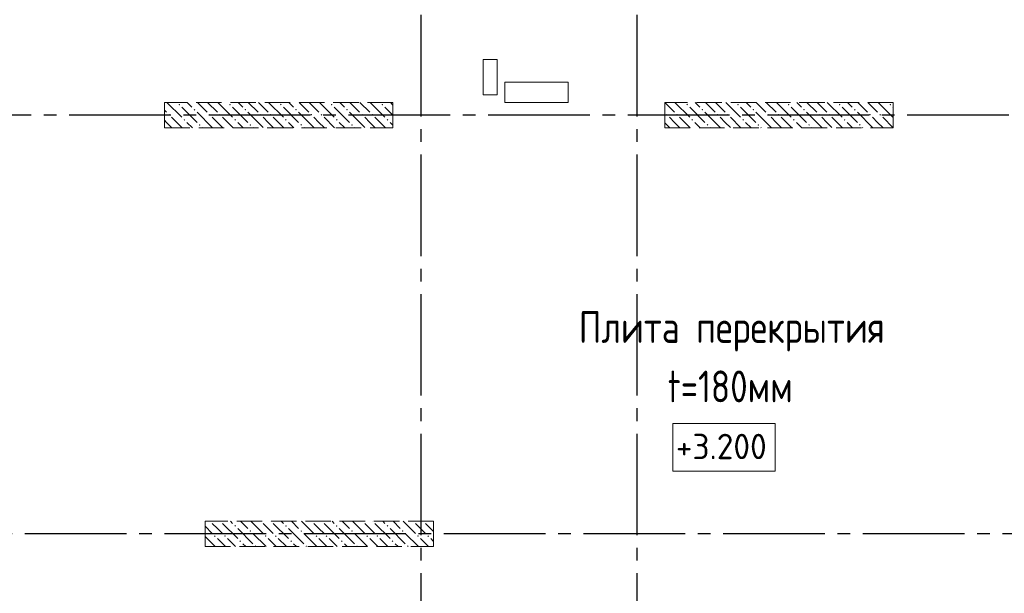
# Model space of a CAD drawing. Header units: millimetres. Extents: x 0 to 43617, y 0 to 59400.
# Tile 7 of 29: x 11464 to 19218, y 31962 to 36483. Entities that reach past the tile are written whole.
import ezdxf

# ---------------------------------------------------------------- set-up
doc = ezdxf.new("R2010")
doc.units = ezdxf.units.MM
doc.linetypes.add('______2', pattern=[270, 200, -70])
doc.linetypes.add('______5', pattern=[1100, 800, -100, 100, -100])
for name, color, linetype, lineweight in [('Высотные отметки', 7, 'Continuous', 25), ('ЖБ Пилон', 180, 'Continuous', 25), ('Оси', 40, '______5', 18), ('Примечания', 7, 'Continuous', 25)]:
    doc.layers.add(name, color=color, linetype=linetype, lineweight=lineweight)
doc.layers.add('ЖБ Перекрытие верхний уровень', color=7, linetype='Continuous', lineweight=25, true_color=0xe0e0ff)
doc.styles.add('GOST 2.304-81', font='txt')

msp = doc.modelspace()

# ---------------------------------------------------------------- hatches: boundary and pattern name
at = {"layer": 'ЖБ Пилон', "linetype": 'Continuous', "lineweight": 18, "transparency": 33554687}
for points in [[(12714.453125, 35813.14086914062), (12720.95336914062, 35819.64111328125), (12727.45361328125, 35813.14086914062), (12720.95336914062, 35806.640625)], [(12834.45434570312, 35773.13842773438), (12840.95458984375, 35779.638671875), (12847.44873046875, 35773.13842773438), (12840.95458984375, 35766.63208007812)], [(13114.453125, 35813.14086914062), (13120.95336914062, 35819.64111328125), (13127.45361328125, 35813.14086914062), (13120.95336914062, 35806.640625)], [(13234.45434570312, 35773.13842773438), (13240.95458984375, 35779.638671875), (13247.44873046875, 35773.13842773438), (13240.95458984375, 35766.63208007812)], [(13514.453125, 35813.14086914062), (13520.95336914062, 35819.64111328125), (13527.45361328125, 35813.14086914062), (13520.95336914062, 35806.640625)], [(13634.45434570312, 35773.13842773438), (13640.95458984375, 35779.638671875), (13647.44873046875, 35773.13842773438), (13640.95458984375, 35766.63208007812)], [(13914.453125, 35813.14086914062), (13920.95336914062, 35819.64111328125), (13927.45361328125, 35813.14086914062), (13920.95336914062, 35806.640625)], [(14034.45434570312, 35773.13842773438), (14040.95458984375, 35779.638671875), (14047.44873046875, 35773.13842773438), (14040.95458984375, 35766.63208007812)], [(14314.453125, 35813.14086914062), (14320.95336914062, 35819.64111328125), (14327.45361328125, 35813.14086914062), (14320.95336914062, 35806.640625)], [(16714.453125, 35813.14086914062), (16720.95336914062, 35819.64111328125), (16727.45361328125, 35813.14086914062), (16720.95336914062, 35806.640625)], [(16834.45434570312, 35773.13842773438), (16840.94848632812, 35779.638671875), (16847.44873046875, 35773.13842773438), (16840.94848632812, 35766.63208007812)], [(17114.453125, 35813.14086914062), (17120.95336914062, 35819.64111328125), (17127.45361328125, 35813.14086914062), (17120.95336914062, 35806.640625)], [(17234.45434570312, 35773.13842773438), (17240.94848632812, 35779.638671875), (17247.44873046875, 35773.13842773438), (17240.94848632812, 35766.63208007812)], [(17514.453125, 35813.14086914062), (17520.95336914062, 35819.64111328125), (17527.45361328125, 35813.14086914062), (17520.95336914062, 35806.640625)], [(17634.45434570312, 35773.13842773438), (17640.94848632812, 35779.638671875), (17647.44873046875, 35773.13842773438), (17640.94848632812, 35766.63208007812)], [(17914.453125, 35813.14086914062), (17920.95336914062, 35819.64111328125), (17927.45361328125, 35813.14086914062), (17920.95336914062, 35806.640625)], [(18034.45434570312, 35773.13842773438), (18040.94848632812, 35779.638671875), (18047.44873046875, 35773.13842773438), (18040.94848632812, 35766.63208007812)], [(18314.453125, 35813.14086914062), (18320.95336914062, 35819.64111328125), (18327.45361328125, 35813.14086914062), (18320.95336914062, 35806.640625)], [(12634.45434570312, 35733.14208984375), (12640.95458984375, 35739.63623046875), (12647.44873046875, 35733.14208984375), (12640.95458984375, 35726.64184570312)], [(12754.443359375, 35693.1396484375), (12760.94970703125, 35699.63989257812), (12767.44995117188, 35693.1396484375), (12760.94970703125, 35686.63330078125)], [(12954.443359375, 35733.14208984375), (12960.94970703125, 35739.63623046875), (12967.44995117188, 35733.14208984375), (12960.94970703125, 35726.64184570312)], [(13034.45434570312, 35733.14208984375), (13040.95458984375, 35739.63623046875), (13047.44873046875, 35733.14208984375), (13040.95458984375, 35726.64184570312)], [(13154.44946289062, 35693.1396484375), (13160.94970703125, 35699.63989257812), (13167.44995117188, 35693.1396484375), (13160.94970703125, 35686.63330078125)], [(13354.44946289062, 35733.14208984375), (13360.94970703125, 35739.63623046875), (13367.44995117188, 35733.14208984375), (13360.94970703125, 35726.64184570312)], [(13434.45434570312, 35733.14208984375), (13440.95458984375, 35739.63623046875), (13447.44873046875, 35733.14208984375), (13440.95458984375, 35726.64184570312)], [(13554.44946289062, 35693.1396484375), (13560.94970703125, 35699.63989257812), (13567.44995117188, 35693.1396484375), (13560.94970703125, 35686.63330078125)], [(13754.44946289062, 35733.14208984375), (13760.94970703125, 35739.63623046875), (13767.44995117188, 35733.14208984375), (13760.94970703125, 35726.64184570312)], [(13834.45434570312, 35733.14208984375), (13840.95458984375, 35739.63623046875), (13847.44873046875, 35733.14208984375), (13840.95458984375, 35726.64184570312)], [(13954.44946289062, 35693.1396484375), (13960.94970703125, 35699.63989257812), (13967.44995117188, 35693.1396484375), (13960.94970703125, 35686.63330078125)], [(14154.44946289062, 35733.14208984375), (14160.94970703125, 35739.63623046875), (14167.44995117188, 35733.14208984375), (14160.94970703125, 35726.64184570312)], [(14234.45434570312, 35733.14208984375), (14240.95458984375, 35739.63623046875), (14247.44873046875, 35733.14208984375), (14240.95458984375, 35726.64184570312)], [(14354.44946289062, 35693.1396484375), (14360.94970703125, 35699.63989257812), (14367.44995117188, 35693.1396484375), (14360.94970703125, 35686.63330078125)], [(16554.44946289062, 35733.14208984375), (16560.94970703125, 35739.63623046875), (16567.44995117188, 35733.14208984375), (16560.94970703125, 35726.64184570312)], [(16634.45434570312, 35733.14208984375), (16640.94848632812, 35739.63623046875), (16647.44873046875, 35733.14208984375), (16640.94848632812, 35726.64184570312)], [(16754.44946289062, 35693.1396484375), (16760.94970703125, 35699.63989257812), (16767.44995117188, 35693.1396484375), (16760.94970703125, 35686.63330078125)], [(16954.44946289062, 35733.14208984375), (16960.94970703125, 35739.63623046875), (16967.44995117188, 35733.14208984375), (16960.94970703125, 35726.64184570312)], [(17034.45434570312, 35733.14208984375), (17040.94848632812, 35739.63623046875), (17047.44873046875, 35733.14208984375), (17040.94848632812, 35726.64184570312)], [(17154.44946289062, 35693.1396484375), (17160.94970703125, 35699.63989257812), (17167.44995117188, 35693.1396484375), (17160.94970703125, 35686.63330078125)], [(17354.44946289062, 35733.14208984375), (17360.94970703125, 35739.63623046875), (17367.44995117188, 35733.14208984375), (17360.94970703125, 35726.64184570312)], [(17434.45434570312, 35733.14208984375), (17440.94848632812, 35739.63623046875), (17447.44873046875, 35733.14208984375), (17440.94848632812, 35726.64184570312)], [(17554.44946289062, 35693.1396484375), (17560.94970703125, 35699.63989257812), (17567.44995117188, 35693.1396484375), (17560.94970703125, 35686.63330078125)], [(17754.44946289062, 35733.14208984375), (17760.94970703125, 35739.63623046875), (17767.44995117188, 35733.14208984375), (17760.94970703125, 35726.64184570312)], [(17834.45434570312, 35733.14208984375), (17840.94848632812, 35739.63623046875), (17847.44873046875, 35733.14208984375), (17840.94848632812, 35726.64184570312)], [(17954.44946289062, 35693.1396484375), (17960.94970703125, 35699.63989257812), (17967.44995117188, 35693.1396484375), (17960.94970703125, 35686.63330078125)], [(18154.44946289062, 35733.14208984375), (18160.94970703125, 35739.63623046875), (18167.44995117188, 35733.14208984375), (18160.94970703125, 35726.64184570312)], [(18234.45434570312, 35733.14208984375), (18240.94848632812, 35739.63623046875), (18247.44873046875, 35733.14208984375), (18240.94848632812, 35726.64184570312)], [(12874.45068359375, 35653.13110351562), (12880.95092773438, 35659.63745117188), (12887.451171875, 35653.13110351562), (12880.95092773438, 35646.64306640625)], [(13274.45068359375, 35653.13110351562), (13280.95092773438, 35659.63745117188), (13287.451171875, 35653.13110351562), (13280.95092773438, 35646.64306640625)], [(13674.45068359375, 35653.13110351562), (13680.95092773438, 35659.63745117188), (13687.451171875, 35653.13110351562), (13680.95092773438, 35646.64306640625)], [(14074.45068359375, 35653.13110351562), (14080.95092773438, 35659.63745117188), (14087.451171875, 35653.13110351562), (14080.95092773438, 35646.64306640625)], [(16874.45068359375, 35653.13110351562), (16880.95092773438, 35659.63745117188), (16887.451171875, 35653.13110351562), (16880.95092773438, 35646.64306640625)], [(17274.45068359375, 35653.13110351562), (17280.95092773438, 35659.63745117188), (17287.451171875, 35653.13110351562), (17280.95092773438, 35646.64306640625)], [(17674.45068359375, 35653.13110351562), (17680.95092773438, 35659.63745117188), (17687.451171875, 35653.13110351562), (17680.95092773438, 35646.64306640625)], [(18074.45068359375, 35653.13110351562), (18080.95092773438, 35659.63745117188), (18087.451171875, 35653.13110351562), (18080.95092773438, 35646.64306640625)], [(12964.306640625, 32529.99877929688), (12960.94970703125, 32526.64184570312), (12957.58962138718, 32529.99877929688)], [(13044.30837138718, 32529.99877929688), (13040.95458984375, 32526.64184570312), (13037.59765625, 32529.99877929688)], [(13154.44946289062, 32493.1396484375), (13160.94970703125, 32499.63989257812), (13167.44995117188, 32493.1396484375), (13160.94970703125, 32486.63330078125)], [(13364.306640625, 32529.99877929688), (13360.94970703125, 32526.64184570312), (13357.5927734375, 32529.99877929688)], [(13444.30837138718, 32529.99877929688), (13440.95458984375, 32526.64184570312), (13437.59765625, 32529.99877929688)], [(13554.44946289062, 32493.1396484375), (13560.94970703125, 32499.63989257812), (13567.44995117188, 32493.1396484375), (13560.94970703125, 32486.63330078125)], [(13764.306640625, 32529.99877929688), (13760.94970703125, 32526.64184570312), (13757.5927734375, 32529.99877929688)], [(13844.30837138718, 32529.99877929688), (13840.95458984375, 32526.64184570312), (13837.59765625, 32529.99877929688)], [(13954.44946289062, 32493.1396484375), (13960.94970703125, 32499.63989257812), (13967.44995117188, 32493.1396484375), (13960.94970703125, 32486.63330078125)], [(14164.306640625, 32529.99877929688), (14160.94970703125, 32526.64184570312), (14157.5927734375, 32529.99877929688)], [(14244.30837138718, 32529.99877929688), (14240.95458984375, 32526.64184570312), (14237.59765625, 32529.99877929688)], [(14354.44946289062, 32493.1396484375), (14360.94970703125, 32499.63989257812), (14367.44995117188, 32493.1396484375), (14360.94970703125, 32486.63330078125)], [(14564.306640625, 32529.99877929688), (14560.94970703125, 32526.64184570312), (14557.5927734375, 32529.99877929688)], [(14644.30837138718, 32529.99877929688), (14640.95458984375, 32526.64184570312), (14637.59765625, 32529.99877929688)], [(12994.45190429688, 32413.14086914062), (13000.9521484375, 32419.64111328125), (13007.45239257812, 32413.14086914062), (13000.9521484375, 32406.63452148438)], [(13074.45068359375, 32413.14086914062), (13080.95092773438, 32419.64111328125), (13087.451171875, 32413.14086914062), (13080.95092773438, 32406.63452148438)], [(13274.45068359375, 32453.13110351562), (13280.95092773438, 32459.63745117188), (13287.451171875, 32453.13110351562), (13280.95092773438, 32446.64306640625)], [(13394.45190429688, 32413.14086914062), (13400.9521484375, 32419.64111328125), (13407.45239257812, 32413.14086914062), (13400.9521484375, 32406.63452148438)], [(13474.45068359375, 32413.14086914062), (13480.95092773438, 32419.64111328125), (13487.451171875, 32413.14086914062), (13480.95092773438, 32406.63452148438)], [(13674.45068359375, 32453.13110351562), (13680.95092773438, 32459.63745117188), (13687.451171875, 32453.13110351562), (13680.95092773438, 32446.64306640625)], [(13794.45190429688, 32413.14086914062), (13800.9521484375, 32419.64111328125), (13807.45239257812, 32413.14086914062), (13800.9521484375, 32406.63452148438)], [(13874.45068359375, 32413.14086914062), (13880.95092773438, 32419.64111328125), (13887.451171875, 32413.14086914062), (13880.95092773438, 32406.63452148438)], [(14074.45068359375, 32453.13110351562), (14080.95092773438, 32459.63745117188), (14087.451171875, 32453.13110351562), (14080.95092773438, 32446.64306640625)], [(14194.45190429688, 32413.14086914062), (14200.9521484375, 32419.64111328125), (14207.45239257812, 32413.14086914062), (14200.9521484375, 32406.63452148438)], [(14274.45068359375, 32413.14086914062), (14280.95092773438, 32419.64111328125), (14287.451171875, 32413.14086914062), (14280.95092773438, 32406.63452148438)], [(14474.45068359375, 32453.13110351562), (14480.95092773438, 32459.63745117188), (14487.451171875, 32453.13110351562), (14480.95092773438, 32446.64306640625)], [(14594.45190429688, 32413.14086914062), (14600.9521484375, 32419.64111328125), (14607.45239257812, 32413.14086914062), (14600.9521484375, 32406.63452148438)], [(14674.45068359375, 32413.14086914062), (14680.95092773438, 32419.64111328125), (14687.451171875, 32413.14086914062), (14680.95092773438, 32406.63452148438)], [(12923.9990234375, 32336.59343594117), (12927.45361328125, 32333.14208984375), (12924.31030273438, 32329.99877929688), (12923.9990234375, 32329.99877929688)], [(13194.45190429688, 32373.13232421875), (13200.9521484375, 32379.638671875), (13207.45239257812, 32373.13232421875), (13200.9521484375, 32366.63208007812)], [(13314.453125, 32333.14208984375), (13320.95336914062, 32339.63623046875), (13327.45361328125, 32333.14208984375), (13324.31030273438, 32329.99877929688), (13317.59643554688, 32329.99877929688)], [(13594.45190429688, 32373.13232421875), (13600.9521484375, 32379.638671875), (13607.45239257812, 32373.13232421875), (13600.9521484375, 32366.63208007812)], [(13714.453125, 32333.14208984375), (13720.95336914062, 32339.63623046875), (13727.45361328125, 32333.14208984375), (13724.31030273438, 32329.99877929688), (13717.59643554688, 32329.99877929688)], [(13994.45190429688, 32373.13232421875), (14000.9521484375, 32379.638671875), (14007.45239257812, 32373.13232421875), (14000.9521484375, 32366.63208007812)], [(14114.453125, 32333.14208984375), (14120.95336914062, 32339.63623046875), (14127.45361328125, 32333.14208984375), (14124.31030273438, 32329.99877929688), (14117.59643554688, 32329.99877929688)], [(14394.45190429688, 32373.13232421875), (14400.9521484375, 32379.638671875), (14407.45239257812, 32373.13232421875), (14400.9521484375, 32366.63208007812)], [(14514.453125, 32333.14208984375), (14520.95336914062, 32339.63623046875), (14527.45361328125, 32333.14208984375), (14524.31030273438, 32329.99877929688), (14517.59643554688, 32329.99877929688)]]:
    msp.add_hatch(color=7, dxfattribs=at).paths.add_polyline_path(points, flags=16)

# ---------------------------------------------------------------- linework, layer by layer
at = {"layer": 'Высотные отметки', "color": 7, "linetype": 'Continuous', "lineweight": 18, "transparency": 33554687}
msp.add_lwpolyline([(16607.90405273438, 32925.98266601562), (17413.46435546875, 32925.98266601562), (17413.46435546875, 33299.31030273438), (16607.90405273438, 33299.31030273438), (16607.90405273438, 32925.98266601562)], dxfattribs=at)
at = {"layer": 'ЖБ Перекрытие верхний уровень', "color": 7, "linetype": 'Continuous', "lineweight": 18, "transparency": 33554687}
for p, q in [((15223.9990234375, 36170.00122070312), (15114.00146484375, 36170.00122070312)), ((15114.00146484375, 36170.00122070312), (15114.00146484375, 35890.00244140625)), ((15223.9990234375, 35890.00244140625), (15223.9990234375, 36170.00122070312)), ((15783.99658203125, 35990.00244140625), (15283.99658203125, 35990.00244140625)), ((15283.99658203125, 35990.00244140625), (15283.99658203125, 35829.99877929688)), ((15783.99658203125, 35829.99877929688), (15783.99658203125, 35990.00244140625)), ((15114.00146484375, 35890.00244140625), (15223.9990234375, 35890.00244140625)), ((15283.99658203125, 35829.99877929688), (15783.99658203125, 35829.99877929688))]:
    msp.add_line(p, q, dxfattribs=at)
at = {"layer": 'ЖБ Пилон', "color": 253, "linetype": '______2', "lineweight": 13, "true_color": 0xa0a0a0, "transparency": 33554687}
for p, q in [((14403.99780273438, 35829.99877929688), (12603.99780273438, 35829.99877929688)), ((12603.99780273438, 35829.99877929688), (12603.99780273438, 35629.99877929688)), ((14403.99780273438, 35629.99877929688), (14403.99780273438, 35829.99877929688)), ((18344.00024414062, 35829.99877929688), (16544.00024414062, 35829.99877929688)), ((16544.00024414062, 35829.99877929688), (16544.00024414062, 35629.99877929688)), ((18344.00024414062, 35629.99877929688), (18344.00024414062, 35829.99877929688)), ((12603.99780273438, 35629.99877929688), (14403.99780273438, 35629.99877929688)), ((16544.00024414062, 35629.99877929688), (18344.00024414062, 35629.99877929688)), ((14723.9990234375, 32529.99877929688), (12923.9990234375, 32529.99877929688)), ((12923.9990234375, 32529.99877929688), (12923.9990234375, 32329.99877929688)), ((14723.9990234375, 32329.99877929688), (14723.9990234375, 32529.99877929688)), ((12923.9990234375, 32329.99877929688), (14723.9990234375, 32329.99877929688))]:
    msp.add_line(p, q, dxfattribs=at)
at = {"layer": 'ЖБ Пилон', "color": 9, "linetype": 'Continuous', "lineweight": 18, "true_color": 0xc7c7c7, "transparency": 33554687}
for p, q in [((12624.09667968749, 35829.99877929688), (12740.95458984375, 35713.14086914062)), ((12820.95336914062, 35793.1396484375), (12784.09423828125, 35829.99877929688)), ((12864.09277779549, 35829.99877929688), (12940.95458984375, 35753.13110351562)), ((12944.09742082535, 35829.99877929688), (13020.95336914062, 35753.13110351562)), ((13024.09667968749, 35829.99877929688), (13140.95458984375, 35713.14086914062)), ((13220.95336914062, 35793.1396484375), (13184.09423828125, 35829.99877929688)), ((13264.09277779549, 35829.99877929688), (13340.95458984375, 35753.13110351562)), ((13344.09742082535, 35829.99877929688), (13420.95336914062, 35753.13110351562)), ((13424.09667968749, 35829.99877929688), (13540.95458984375, 35713.14086914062)), ((13620.95336914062, 35793.1396484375), (13584.09423828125, 35829.99877929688)), ((13664.09277779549, 35829.99877929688), (13740.95458984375, 35753.13110351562)), ((13744.09742082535, 35829.99877929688), (13820.95336914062, 35753.13110351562)), ((13824.09667968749, 35829.99877929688), (13940.95458984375, 35713.14086914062)), ((14020.95336914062, 35793.1396484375), (13984.09423828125, 35829.99877929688)), ((14064.09277779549, 35829.99877929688), (14140.95458984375, 35753.13110351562)), ((14144.09742082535, 35829.99877929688), (14220.95336914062, 35753.13110351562)), ((14224.09667968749, 35829.99877929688), (14340.95458984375, 35713.14086914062)), ((14403.99780273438, 35810.09521484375), (14384.09423828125, 35829.99877929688)), ((16544.09155709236, 35829.99877929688), (16620.95336914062, 35753.13110351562)), ((16624.09651981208, 35829.99877929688), (16740.94848632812, 35713.14086914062)), ((16820.95336914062, 35793.1396484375), (16784.09423828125, 35829.99877929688)), ((16864.09253801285, 35829.99877929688), (16940.94848632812, 35753.13110351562)), ((16944.09155709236, 35829.99877929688), (17020.95336914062, 35753.13110351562)), ((17024.09651981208, 35829.99877929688), (17140.94848632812, 35713.14086914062)), ((17220.95336914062, 35793.1396484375), (17184.09423828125, 35829.99877929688)), ((17264.09253801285, 35829.99877929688), (17340.94848632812, 35753.13110351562)), ((17344.09155709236, 35829.99877929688), (17420.95336914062, 35753.13110351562)), ((17424.09651981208, 35829.99877929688), (17540.94848632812, 35713.14086914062)), ((17620.95336914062, 35793.1396484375), (17584.09423828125, 35829.99877929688)), ((17664.09253801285, 35829.99877929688), (17740.94848632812, 35753.13110351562)), ((17744.09155709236, 35829.99877929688), (17820.95336914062, 35753.13110351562)), ((17824.09651981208, 35829.99877929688), (17940.94848632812, 35713.14086914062)), ((18020.95336914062, 35793.1396484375), (17984.09423828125, 35829.99877929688)), ((18064.09253801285, 35829.99877929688), (18140.94848632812, 35753.13110351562)), ((18144.09155709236, 35829.99877929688), (18220.95336914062, 35753.13110351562)), ((18224.09651981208, 35829.99877929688), (18340.94848632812, 35713.14086914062)), ((12603.99780273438, 35770.08925717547), (12620.95336914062, 35753.13110351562)), ((12740.95458984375, 35793.1396484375), (12860.94970703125, 35673.13842773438)), ((12860.94970703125, 35753.13110351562), (12980.95092773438, 35633.14208984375)), ((13140.95458984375, 35793.1396484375), (13260.94970703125, 35673.13842773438)), ((13260.94970703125, 35753.13110351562), (13380.95092773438, 35633.14208984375)), ((13540.95458984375, 35793.1396484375), (13660.94970703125, 35673.13842773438)), ((13660.94970703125, 35753.13110351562), (13780.95092773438, 35633.14208984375)), ((13940.95458984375, 35793.1396484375), (14060.94970703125, 35673.13842773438)), ((14060.94970703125, 35753.13110351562), (14180.95092773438, 35633.14208984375)), ((14340.95458984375, 35793.1396484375), (14403.99780273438, 35730.09322887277)), ((16740.94848632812, 35793.1396484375), (16860.94970703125, 35673.13842773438)), ((16860.94970703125, 35753.13110351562), (16980.95092773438, 35633.14208984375)), ((17140.94848632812, 35793.1396484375), (17260.94970703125, 35673.13842773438)), ((17260.94970703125, 35753.13110351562), (17380.95092773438, 35633.14208984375)), ((17540.94848632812, 35793.1396484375), (17660.94970703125, 35673.13842773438)), ((17660.94970703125, 35753.13110351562), (17780.95092773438, 35633.14208984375)), ((17940.94848632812, 35793.1396484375), (18060.94970703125, 35673.13842773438)), ((18060.94970703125, 35753.13110351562), (18180.95092773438, 35633.14208984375)), ((18340.94848632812, 35793.1396484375), (18344.00024414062, 35790.087890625)), ((12620.95336914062, 35673.13842773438), (12603.99780273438, 35690.09399414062)), ((12660.94970703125, 35633.14208984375), (12620.95336914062, 35673.13842773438)), ((12660.94970703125, 35713.14086914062), (12744.09179687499, 35629.99877929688)), ((12780.95092773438, 35673.13842773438), (12824.08838210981, 35629.99877929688)), ((13020.95336914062, 35673.13842773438), (12980.95092773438, 35713.14086914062)), ((13060.94970703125, 35633.14208984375), (13020.95336914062, 35673.13842773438)), ((13060.94970703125, 35713.14086914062), (13144.09179687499, 35629.99877929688)), ((13180.95092773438, 35673.13842773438), (13224.08838210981, 35629.99877929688)), ((13420.95336914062, 35673.13842773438), (13380.95092773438, 35713.14086914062)), ((13460.94970703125, 35633.14208984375), (13420.95336914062, 35673.13842773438)), ((13460.94970703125, 35713.14086914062), (13544.09179687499, 35629.99877929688)), ((13580.95092773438, 35673.13842773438), (13624.08838210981, 35629.99877929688)), ((13820.95336914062, 35673.13842773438), (13780.95092773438, 35713.14086914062)), ((13860.94970703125, 35633.14208984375), (13820.95336914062, 35673.13842773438)), ((13860.94970703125, 35713.14086914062), (13944.09179687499, 35629.99877929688)), ((13980.95092773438, 35673.13842773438), (14024.08838210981, 35629.99877929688)), ((14220.95336914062, 35673.13842773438), (14180.95092773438, 35713.14086914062)), ((14260.94970703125, 35633.14208984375), (14220.95336914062, 35673.13842773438)), ((14260.94970703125, 35713.14086914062), (14344.09179687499, 35629.99877929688)), ((14380.95092773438, 35673.13842773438), (14403.99780273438, 35650.09038052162)), ((16544.00024414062, 35670.08901465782), (16580.95092773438, 35633.14208984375)), ((16620.95336914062, 35673.13842773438), (16580.95092773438, 35713.14086914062)), ((16660.94970703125, 35633.14208984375), (16620.95336914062, 35673.13842773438)), ((16660.94970703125, 35713.14086914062), (16744.091796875, 35629.99877929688)), ((16780.95092773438, 35673.13842773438), (16824.0883821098, 35629.99877929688)), ((17020.95336914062, 35673.13842773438), (16980.95092773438, 35713.14086914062)), ((17060.94970703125, 35633.14208984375), (17020.95336914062, 35673.13842773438)), ((17060.94970703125, 35713.14086914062), (17144.091796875, 35629.99877929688)), ((17180.95092773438, 35673.13842773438), (17224.0883821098, 35629.99877929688)), ((17420.95336914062, 35673.13842773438), (17380.95092773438, 35713.14086914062)), ((17460.94970703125, 35633.14208984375), (17420.95336914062, 35673.13842773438)), ((17460.94970703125, 35713.14086914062), (17544.091796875, 35629.99877929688)), ((17580.95092773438, 35673.13842773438), (17624.0883821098, 35629.99877929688)), ((17820.95336914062, 35673.13842773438), (17780.95092773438, 35713.14086914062)), ((17860.94970703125, 35633.14208984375), (17820.95336914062, 35673.13842773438)), ((17860.94970703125, 35713.14086914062), (17944.091796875, 35629.99877929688)), ((17980.95092773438, 35673.13842773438), (18024.0883821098, 35629.99877929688)), ((18220.95336914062, 35673.13842773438), (18180.95092773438, 35713.14086914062)), ((18260.94970703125, 35633.14208984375), (18220.95336914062, 35673.13842773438)), ((18260.94970703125, 35713.14086914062), (18344.00024414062, 35630.09033203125)), ((12904.09545898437, 35629.99877929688), (12900.9521484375, 35633.14208984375)), ((13304.09545898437, 35629.99877929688), (13300.9521484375, 35633.14208984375)), ((13704.09545898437, 35629.99877929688), (13700.9521484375, 35633.14208984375)), ((14104.09545898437, 35629.99877929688), (14100.9521484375, 35633.14208984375)), ((16904.09545898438, 35629.99877929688), (16900.9521484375, 35633.14208984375)), ((17304.09545898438, 35629.99877929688), (17300.9521484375, 35633.14208984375)), ((17704.09545898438, 35629.99877929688), (17700.9521484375, 35633.14208984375)), ((18104.09545898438, 35629.99877929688), (18100.9521484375, 35633.14208984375)), ((12923.9990234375, 32490.08820075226), (12980.95092773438, 32433.14208984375)), ((13020.95336914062, 32473.13232421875), (12980.95092773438, 32513.14086914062)), ((13060.94970703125, 32513.14086914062), (13180.95092773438, 32393.1396484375)), ((13124.09667968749, 32529.99877929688), (13140.95458984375, 32513.14086914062)), ((13204.08903635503, 32529.99877929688), (13260.94970703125, 32473.13232421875)), ((13284.08438460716, 32529.99877929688), (13380.95092773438, 32433.14208984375)), ((13420.95336914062, 32473.13232421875), (13380.95092773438, 32513.14086914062)), ((13460.94970703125, 32513.14086914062), (13580.95092773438, 32393.1396484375)), ((13524.09667968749, 32529.99877929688), (13540.95458984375, 32513.14086914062)), ((13604.08903635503, 32529.99877929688), (13660.94970703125, 32473.13232421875)), ((13684.08438460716, 32529.99877929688), (13780.95092773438, 32433.14208984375)), ((13820.95336914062, 32473.13232421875), (13780.95092773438, 32513.14086914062)), ((13860.94970703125, 32513.14086914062), (13980.95092773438, 32393.1396484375)), ((13924.09667968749, 32529.99877929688), (13940.95458984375, 32513.14086914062)), ((14004.08903635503, 32529.99877929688), (14060.94970703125, 32473.13232421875)), ((14084.08438460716, 32529.99877929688), (14180.95092773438, 32433.14208984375)), ((14220.95336914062, 32473.13232421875), (14180.95092773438, 32513.14086914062)), ((14260.94970703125, 32513.14086914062), (14380.95092773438, 32393.1396484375)), ((14324.09667968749, 32529.99877929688), (14340.95458984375, 32513.14086914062)), ((14404.08903635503, 32529.99877929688), (14460.94970703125, 32473.13232421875)), ((14484.08438460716, 32529.99877929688), (14580.95092773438, 32433.14208984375)), ((14620.95336914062, 32473.13232421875), (14580.95092773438, 32513.14086914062)), ((14660.94970703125, 32513.14086914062), (14723.9990234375, 32450.09155273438)), ((13060.94970703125, 32433.14208984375), (13020.95336914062, 32473.13232421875)), ((13180.95092773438, 32473.13232421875), (13300.9521484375, 32353.13110351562)), ((13404.09545898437, 32329.99877929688), (13300.9521484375, 32433.14208984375)), ((13460.94970703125, 32433.14208984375), (13420.95336914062, 32473.13232421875)), ((13580.95092773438, 32473.13232421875), (13700.9521484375, 32353.13110351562)), ((13804.09545898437, 32329.99877929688), (13700.9521484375, 32433.14208984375)), ((13860.94970703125, 32433.14208984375), (13820.95336914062, 32473.13232421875)), ((13980.95092773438, 32473.13232421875), (14100.9521484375, 32353.13110351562)), ((14204.09545898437, 32329.99877929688), (14100.9521484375, 32433.14208984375)), ((14260.94970703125, 32433.14208984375), (14220.95336914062, 32473.13232421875)), ((14380.95092773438, 32473.13232421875), (14500.9521484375, 32353.13110351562)), ((14604.09545898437, 32329.99877929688), (14500.9521484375, 32433.14208984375)), ((14660.94970703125, 32433.14208984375), (14620.95336914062, 32473.13232421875)), ((13004.09545898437, 32329.99877929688), (12923.9990234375, 32410.09521484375)), ((13020.95336914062, 32393.1396484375), (13084.09423828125, 32329.99877929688)), ((13100.9521484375, 32393.1396484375), (13164.08980626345, 32329.99877929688)), ((13244.08804671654, 32329.99877929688), (13220.95336914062, 32353.13110351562)), ((13420.95336914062, 32393.1396484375), (13484.09423828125, 32329.99877929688)), ((13500.9521484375, 32393.1396484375), (13564.08980626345, 32329.99877929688)), ((13644.08804671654, 32329.99877929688), (13620.95336914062, 32353.13110351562)), ((13820.95336914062, 32393.1396484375), (13884.09423828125, 32329.99877929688)), ((13900.9521484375, 32393.1396484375), (13964.08980626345, 32329.99877929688)), ((14044.08804671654, 32329.99877929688), (14020.95336914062, 32353.13110351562)), ((14220.95336914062, 32393.1396484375), (14284.09423828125, 32329.99877929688)), ((14300.9521484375, 32393.1396484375), (14364.08980626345, 32329.99877929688)), ((14444.08804671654, 32329.99877929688), (14420.95336914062, 32353.13110351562)), ((14620.95336914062, 32393.1396484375), (14684.09423828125, 32329.99877929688)), ((14700.9521484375, 32393.1396484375), (14723.9990234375, 32370.09160122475))]:
    msp.add_line(p, q, dxfattribs=at)
at = {"layer": 'Оси', "color": 8, "linetype": '______5', "lineweight": -3, "transparency": 33554687}
for p, q in [((14623.9990234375, 57420.01342773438), (14623.9990234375, 7100.018310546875)), ((16323.9990234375, 57420.01342773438), (16323.9990234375, 7100.018310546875)), ((22553.99169921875, 35730.02319335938), (4600, 35730.02319335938)), ((23303.99780273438, 32430.02319335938), (4600, 32430.02319335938))]:
    msp.add_line(p, q, dxfattribs=at)

# ---------------------------------------------------------------- texts
at = {"layer": 'Высотные отметки', "color": 7, "linetype": 'Continuous', "lineweight": 18, "transparency": 33554687, "insert": (16631.71997070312, 33019.3115234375), "char_height": 200, "width": 880.1682233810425, "attachment_point": 7, "style": 'GOST 2.304-81'}
msp.add_mtext('\\W1.19;+3.200', dxfattribs=at)
at = {"layer": 'Примечания', "color": 251, "linetype": 'Continuous', "lineweight": 25, "true_color": 0x656565, "transparency": 33554687, "char_height": 250, "attachment_point": 7, "style": 'GOST 2.304-81'}
for s, insert, width in [('Плита\\~перекрытия', (15867.24243164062, 33867.578125), 2505.584716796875), ('t=180мм', (16567.24243164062, 33467.578125), 1101.715087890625)]:
    msp.add_mtext(s, dxfattribs=dict(at, insert=insert, width=width))

doc.saveas('drawing.dxf')
